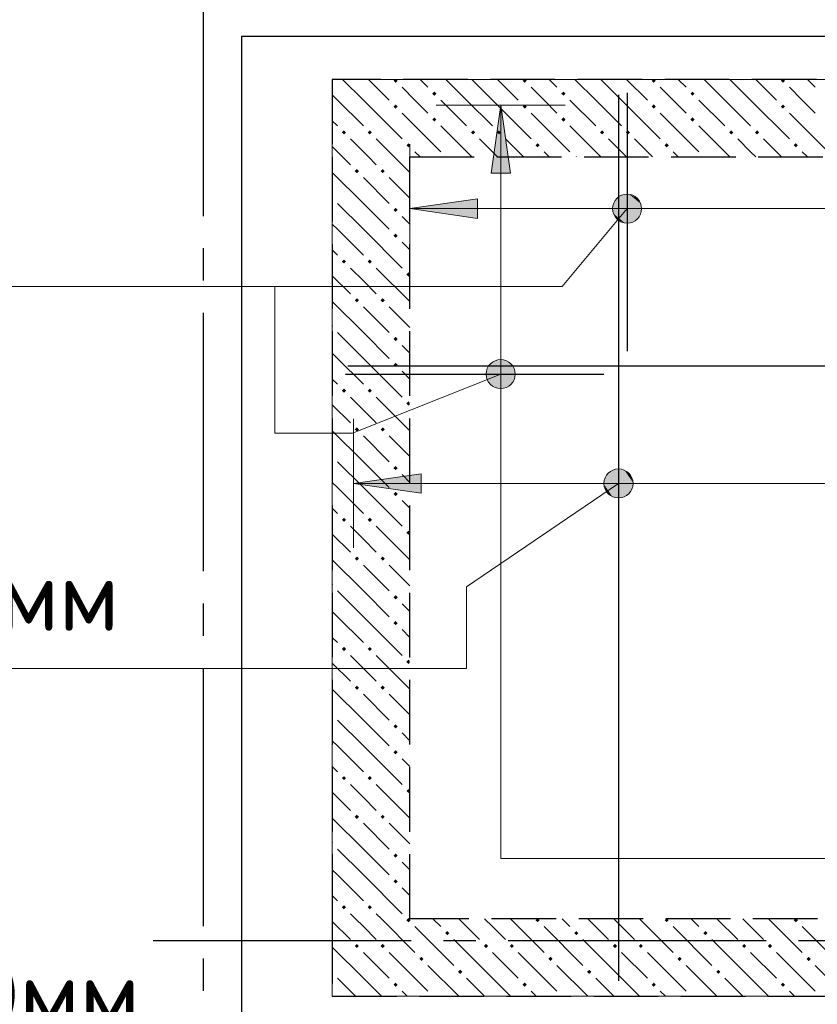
# Model space of a CAD drawing. Header units: millimetres. Extents: x 0 to 21005, y 0 to 14855.
# Tile 21 of 50: x 2595 to 3831, y 11945 to 13470. Entities that reach past the tile are written whole.
import ezdxf

# ---------------------------------------------------------------- set-up
doc = ezdxf.new("R2010")
doc.units = ezdxf.units.MM
doc.linetypes.add('______2', pattern=[135, 100, -35])
doc.linetypes.add('______5', pattern=[550, 400, -50, 50, -50])
for name, color, linetype, lineweight in [('Standard', 7, 'Continuous', 25), ('Обрамление П-обр. равн.', 7, 'Continuous', 25), ('Общий02', 7, 'Continuous', 18), ('Позиционная метка линия выноска', 7, 'Continuous', 13), ('Фоновоя арматура Х1', 7, 'Continuous', 25)]:
    doc.layers.add(name, color=color, linetype=linetype, lineweight=lineweight)
doc.layers.add('ЖБ Перекрытие верхний уровень', color=7, linetype='Continuous', lineweight=25, true_color=0xe0e0ff)
doc.layers.add('ЖБ Стена верхний уровень', color=7, linetype='Continuous', lineweight=25, true_color=0x006e00)
doc.layers.add('Оси', color=7, linetype='______5', true_color=0x656565)
doc.styles.add('ISOCPEUR', font='txt')

msp = doc.modelspace()

# ---------------------------------------------------------------- hatches: boundary and pattern name
at = {"layer": 'ЖБ Стена верхний уровень', "linetype": 'Continuous', "lineweight": 18, "transparency": 33554687}
for points in [[(3174.4, 13375.5), (3176.5, 13377.5), (3178.9, 13377.5), (3180.9, 13375.5), (3177.7, 13372.3)], [(3374.4, 13375.5), (3376.5, 13377.5), (3378.9, 13377.5), (3380.9, 13375.5), (3377.7, 13372.3)], [(3574.4, 13375.5), (3576.5, 13377.5), (3578.9, 13377.5), (3580.9, 13375.5), (3577.7, 13372.3)], [(3774.4, 13375.5), (3776.5, 13377.5), (3778.9, 13377.5), (3780.9, 13375.5), (3777.7, 13372.3)], [(3234.4, 13355.5), (3237.7, 13358.7), (3240.9, 13355.5), (3237.7, 13352.3)], [(3434.4, 13355.5), (3437.7, 13358.7), (3440.9, 13355.5), (3437.7, 13352.3)], [(3634.4, 13355.5), (3637.7, 13358.7), (3640.9, 13355.5), (3637.7, 13352.3)], [(3174.4, 13335.5), (3177.7, 13338.8), (3180.9, 13335.5), (3177.7, 13332.3)], [(3374.4, 13335.5), (3377.7, 13338.8), (3380.9, 13335.5), (3377.7, 13332.3)], [(3574.4, 13335.5), (3577.7, 13338.8), (3580.9, 13335.5), (3577.7, 13332.3)], [(3774.4, 13335.5), (3777.7, 13338.8), (3780.9, 13335.5), (3777.7, 13332.3)], [(3234.4, 13315.5), (3237.7, 13318.8), (3240.9, 13315.5), (3237.7, 13312.2)], [(3434.4, 13315.5), (3437.7, 13318.8), (3440.9, 13315.5), (3437.7, 13312.2)], [(3634.4, 13315.5), (3637.7, 13318.8), (3640.9, 13315.5), (3637.7, 13312.2)], [(3094.4, 13295.5), (3097.7, 13298.7), (3100.9, 13295.5), (3097.7, 13292.3)], [(3134.4, 13295.5), (3137.7, 13298.7), (3140.9, 13295.5), (3137.7, 13292.3)], [(3294.4, 13295.5), (3297.7, 13298.7), (3300.9, 13295.5), (3297.7, 13292.3)], [(3334.4, 13295.5), (3337.7, 13298.7), (3340.9, 13295.5), (3337.7, 13292.3)], [(3494.4, 13295.5), (3497.7, 13298.7), (3500.9, 13295.5), (3497.7, 13292.3)], [(3534.4, 13295.5), (3537.7, 13298.7), (3540.9, 13295.5), (3537.7, 13292.3)], [(3694.4, 13295.5), (3697.7, 13298.7), (3700.9, 13295.5), (3697.7, 13292.3)], [(3734.4, 13295.5), (3737.7, 13298.7), (3740.9, 13295.5), (3737.7, 13292.3)], [(3194.4, 13275.5), (3197.7, 13278.8), (3200.9, 13275.5), (3197.7, 13272.3)], [(3394.4, 13275.5), (3397.7, 13278.8), (3400.9, 13275.5), (3397.7, 13272.3)], [(3594.4, 13275.5), (3597.7, 13278.8), (3600.9, 13275.5), (3597.7, 13272.3)], [(3794.4, 13275.5), (3797.7, 13278.8), (3800.9, 13275.5), (3797.7, 13272.3)], [(3256.5, 13257.6), (3257.7, 13258.7), (3258.9, 13257.6)], [(3456.5, 13257.6), (3457.7, 13258.7), (3458.9, 13257.6)], [(3656.5, 13257.6), (3657.7, 13258.7), (3658.9, 13257.6)], [(3114.4, 13235.5), (3117.7, 13238.8), (3120.9, 13235.5), (3117.7, 13232.3)], [(3154.4, 13235.5), (3157.7, 13238.8), (3160.9, 13235.5), (3157.7, 13232.3)], [(3079.6, 13196.8), (3080.9, 13195.5), (3079.6, 13194.2)], [(3174.4, 13175.5), (3177.7, 13178.8), (3180.9, 13175.5), (3177.7, 13172.3)], [(3174.4, 13135.5), (3177.7, 13138.8), (3180.9, 13135.5), (3177.7, 13132.3)], [(3094.4, 13095.5), (3097.7, 13098.7), (3100.9, 13095.5), (3097.7, 13092.3)], [(3134.4, 13095.5), (3137.7, 13098.7), (3140.9, 13095.5), (3137.7, 13092.3)], [(3194.4, 13075.5), (3197.7, 13078.8), (3199.6, 13076.8), (3199.6, 13074.2), (3197.7, 13072.3)], [(3114.4, 13035.5), (3117.7, 13038.8), (3120.9, 13035.5), (3117.7, 13032.3)], [(3154.4, 13035.5), (3157.7, 13038.8), (3160.9, 13035.5), (3157.7, 13032.3)], [(3079.6, 12996.8), (3080.9, 12995.5), (3079.6, 12994.2)], [(3174.4, 12975.5), (3177.7, 12978.8), (3180.9, 12975.5), (3177.7, 12972.3)], [(3174.4, 12935.5), (3177.7, 12938.8), (3180.9, 12935.5), (3177.7, 12932.3)], [(3094.4, 12895.5), (3097.7, 12898.7), (3100.9, 12895.5), (3097.7, 12892.3)], [(3134.4, 12895.5), (3137.7, 12898.7), (3140.9, 12895.5), (3137.7, 12892.3)], [(3194.4, 12875.5), (3197.7, 12878.8), (3199.6, 12876.8), (3199.6, 12874.2), (3197.7, 12872.3)], [(3114.4, 12835.5), (3117.7, 12838.8), (3120.9, 12835.5), (3117.7, 12832.3)], [(3154.4, 12835.5), (3157.7, 12838.8), (3160.9, 12835.5), (3157.7, 12832.3)], [(3079.6, 12796.8), (3080.9, 12795.5), (3079.6, 12794.2)], [(3174.4, 12775.5), (3177.7, 12778.8), (3180.9, 12775.5), (3177.7, 12772.3)], [(3174.4, 12735.5), (3177.7, 12738.8), (3180.9, 12735.5), (3177.7, 12732.3)], [(3094.4, 12695.5), (3097.7, 12698.7), (3100.9, 12695.5), (3097.7, 12692.3)], [(3134.4, 12695.5), (3137.7, 12698.7), (3140.9, 12695.5), (3137.7, 12692.3)], [(3194.4, 12675.5), (3197.7, 12678.8), (3199.6, 12676.8), (3199.6, 12674.2), (3197.7, 12672.3)], [(3114.4, 12635.5), (3117.7, 12638.8), (3120.9, 12635.5), (3117.7, 12632.3)], [(3154.4, 12635.5), (3157.7, 12638.8), (3160.9, 12635.5), (3157.7, 12632.3)], [(3079.6, 12596.8), (3080.9, 12595.5), (3079.6, 12594.2)], [(3174.4, 12575.5), (3177.7, 12578.8), (3180.9, 12575.5), (3177.7, 12572.3)], [(3174.4, 12535.5), (3177.7, 12538.8), (3180.9, 12535.5), (3177.7, 12532.3)], [(3094.4, 12495.5), (3097.7, 12498.7), (3100.9, 12495.5), (3097.7, 12492.3)], [(3134.4, 12495.5), (3137.7, 12498.7), (3140.9, 12495.5), (3137.7, 12492.3)], [(3194.4, 12475.5), (3197.7, 12478.8), (3199.6, 12476.8), (3199.6, 12474.2), (3197.7, 12472.3)], [(3114.4, 12435.5), (3117.7, 12438.8), (3120.9, 12435.5), (3117.7, 12432.3)], [(3154.4, 12435.5), (3157.7, 12438.8), (3160.9, 12435.5), (3157.7, 12432.3)], [(3079.6, 12396.8), (3080.9, 12395.5), (3079.6, 12394.2)], [(3174.4, 12375.5), (3177.7, 12378.8), (3180.9, 12375.5), (3177.7, 12372.3)], [(3174.4, 12335.5), (3177.7, 12338.8), (3180.9, 12335.5), (3177.7, 12332.3)], [(3094.4, 12295.5), (3097.7, 12298.7), (3100.9, 12295.5), (3097.7, 12292.3)], [(3134.4, 12295.5), (3137.7, 12298.7), (3140.9, 12295.5), (3137.7, 12292.3)], [(3194.4, 12275.5), (3197.7, 12278.8), (3199.6, 12276.8), (3199.6, 12274.2), (3197.7, 12272.3)], [(3114.4, 12235.5), (3117.7, 12238.8), (3120.9, 12235.5), (3117.7, 12232.3)], [(3154.4, 12235.5), (3157.7, 12238.8), (3160.9, 12235.5), (3157.7, 12232.3)], [(3079.6, 12196.8), (3080.9, 12195.5), (3079.6, 12194.2)], [(3174.4, 12175.5), (3177.7, 12178.8), (3180.9, 12175.5), (3177.7, 12172.3)], [(3174.4, 12135.5), (3177.7, 12138.8), (3180.9, 12135.5), (3177.7, 12132.3)], [(3094.4, 12095.5), (3097.7, 12098.7), (3100.9, 12095.5), (3097.7, 12092.3)], [(3134.4, 12095.5), (3137.7, 12098.7), (3140.9, 12095.5), (3137.7, 12092.3)], [(3194.4, 12075.5), (3196.5, 12077.5), (3198.9, 12077.5), (3200.9, 12075.5), (3197.7, 12072.3)], [(3196.5, 12077.5), (3197.7, 12078.8), (3198.9, 12077.5)], [(3394.4, 12075.5), (3396.5, 12077.5), (3398.9, 12077.5), (3400.9, 12075.5), (3397.7, 12072.3)], [(3594.4, 12075.5), (3596.5, 12077.5), (3598.9, 12077.5), (3600.9, 12075.5), (3597.7, 12072.3)], [(3794.4, 12075.5), (3796.5, 12077.5), (3798.9, 12077.5), (3800.9, 12075.5), (3797.7, 12072.3)], [(3254.4, 12055.5), (3257.7, 12058.7), (3260.9, 12055.5), (3257.7, 12052.3)], [(3454.4, 12055.5), (3457.7, 12058.7), (3460.9, 12055.5), (3457.7, 12052.3)], [(3654.4, 12055.5), (3657.7, 12058.7), (3660.9, 12055.5), (3657.7, 12052.3)], [(3114.4, 12035.5), (3117.7, 12038.8), (3120.9, 12035.5), (3117.7, 12032.3)], [(3154.4, 12035.5), (3157.7, 12038.8), (3160.9, 12035.5), (3157.7, 12032.3)], [(3314.4, 12035.5), (3317.7, 12038.8), (3320.9, 12035.5), (3317.7, 12032.3)], [(3354.4, 12035.5), (3357.7, 12038.8), (3360.9, 12035.5), (3357.7, 12032.3)], [(3514.4, 12035.5), (3517.7, 12038.8), (3520.9, 12035.5), (3517.7, 12032.3)], [(3554.4, 12035.5), (3557.7, 12038.8), (3560.9, 12035.5), (3557.7, 12032.3)], [(3714.4, 12035.5), (3717.7, 12038.8), (3720.9, 12035.5), (3717.7, 12032.3)], [(3754.4, 12035.5), (3757.7, 12038.8), (3760.9, 12035.5), (3757.7, 12032.3)], [(3214.4, 12015.5), (3217.7, 12018.8), (3220.9, 12015.5), (3217.7, 12012.2)], [(3414.4, 12015.5), (3417.7, 12018.8), (3420.9, 12015.5), (3417.7, 12012.2)], [(3614.4, 12015.5), (3617.7, 12018.8), (3620.9, 12015.5), (3617.7, 12012.2)], [(3814.4, 12015.5), (3817.7, 12018.8), (3820.9, 12015.5), (3817.7, 12012.2)], [(3079.6, 11996.8), (3080.9, 11995.5), (3079.6, 11994.2)], [(3274.4, 11995.5), (3277.7, 11998.7), (3280.9, 11995.5), (3277.7, 11992.3)], [(3474.4, 11995.5), (3477.7, 11998.7), (3480.9, 11995.5), (3477.7, 11992.3)], [(3674.4, 11995.5), (3677.7, 11998.7), (3680.9, 11995.5), (3677.7, 11992.3)], [(3174.4, 11975.5), (3177.7, 11978.8), (3180.9, 11975.5), (3177.7, 11972.3)], [(3374.4, 11975.5), (3377.7, 11978.8), (3380.9, 11975.5), (3377.7, 11972.3)], [(3574.4, 11975.5), (3577.7, 11978.8), (3580.9, 11975.5), (3577.7, 11972.3)], [(3774.4, 11975.5), (3777.7, 11978.8), (3780.9, 11975.5), (3777.7, 11972.3)], [(3236.5, 11957.6), (3237.7, 11958.7), (3238.9, 11957.6)], [(3436.5, 11957.6), (3437.7, 11958.7), (3438.9, 11957.6)], [(3636.5, 11957.6), (3637.7, 11958.7), (3638.9, 11957.6)]]:
    msp.add_hatch(color=7, dxfattribs=at).paths.add_polyline_path(points, flags=16)
at = {"layer": 'Общий02', "linetype": 'Continuous', "lineweight": 13, "transparency": 33554687}
for points in [[(3325.5, 13232.5), (3340.5, 13337.5), (3355.5, 13232.5)], [(3217.3, 12736.9), (3112.3, 12751.9), (3217.3, 12766.9)]]:
    msp.add_hatch(color=7, dxfattribs=at).paths.add_polyline_path(points, flags=16)
msp.add_hatch(color=7, dxfattribs=at).paths.add_polyline_path([(3304.6, 13192.4), (3199.6, 13177.4), (3304.6, 13162.4)])
at = {"layer": 'Позиционная метка линия выноска', "linetype": 'Continuous', "lineweight": 13, "transparency": 33554687}
for points in [[(3514.2, 13181.1), (3553.6, 13163), (3519, 13191.8)], [(3519, 13191.8), (3558.4, 13173.7), (3528.6, 13198.4)], [(3519, 13191.8), (3553.6, 13163), (3558.4, 13173.7)], [(3528.6, 13198.4), (3557.3, 13185.1), (3540, 13199.5)], [(3528.6, 13198.4), (3558.4, 13173.7), (3557.3, 13185.1)], [(3540, 13199.5), (3557.3, 13185.1), (3550.7, 13194.7)], [(3515.3, 13169.7), (3544, 13156.4), (3514.2, 13181.1)], [(3514.2, 13181.1), (3544, 13156.4), (3553.6, 13163)], [(3532.6, 13155.3), (3515.3, 13169.7), (3521.9, 13160.1)], [(3515.3, 13169.7), (3532.6, 13155.3), (3544, 13156.4)], [(3318.3, 12924.5), (3337.2, 12899.1), (3322.9, 12935.1)], [(3322.9, 12935.1), (3348.8, 12900.3), (3332.2, 12942.1)], [(3322.9, 12935.1), (3337.2, 12899.1), (3348.8, 12900.3)], [(3332.2, 12942.1), (3358.1, 12907.4), (3343.8, 12943.4)], [(3332.2, 12942.1), (3348.8, 12900.3), (3358.1, 12907.4)], [(3343.8, 12943.4), (3358.1, 12907.4), (3362.6, 12917.9)], [(3343.8, 12943.4), (3362.6, 12917.9), (3354.3, 12938.8)], [(3354.3, 12938.8), (3362.6, 12917.9), (3361.4, 12929.5)], [(3326.6, 12903.6), (3318.3, 12924.5), (3319.6, 12912.9)], [(3318.3, 12924.5), (3326.6, 12903.6), (3337.2, 12899.1)], [(3502.8, 12761.5), (3535.6, 12733.2), (3510.3, 12770.5)], [(3510.3, 12770.5), (3543.1, 12742.2), (3521.4, 12774.2)], [(3510.3, 12770.5), (3535.6, 12733.2), (3543.1, 12742.2)], [(3521.4, 12774.2), (3543.1, 12742.2), (3545.3, 12753.4)], [(3521.4, 12774.2), (3545.3, 12753.4), (3532.6, 12772)], [(3532.6, 12772), (3545.3, 12753.4), (3541.6, 12764.5)], [(3500.6, 12750.3), (3524.5, 12729.5), (3502.8, 12761.5)], [(3513.3, 12731.7), (3500.6, 12750.3), (3504.4, 12739.2)], [(3500.6, 12750.3), (3513.3, 12731.7), (3524.5, 12729.5)], [(3502.8, 12761.5), (3524.5, 12729.5), (3535.6, 12733.2)]]:
    msp.add_hatch(color=7, dxfattribs=at).paths.add_polyline_path(points)

# ---------------------------------------------------------------- linework, layer by layer
at = {"layer": 'Standard', "color": 254, "linetype": 'Continuous', "lineweight": 25, "true_color": 0xc4c4ff, "transparency": 33554687}
msp.add_lwpolyline([(2939.1, 11804.1), (5246.3, 11804.1), (5246.3, 13444.2), (2939.1, 13444.2), (2939.1, 11804.1)], dxfattribs=at)
at = {"layer": 'ЖБ Перекрытие верхний уровень', "color": 7, "linetype": 'Continuous', "lineweight": 18, "transparency": 33554687}
for p, q in [((3079.6, 13377.5), (3079.6, 11957.6)), ((5179.6, 13377.5), (3079.6, 13377.5)), ((3079.6, 11957.6), (5179.6, 11957.6))]:
    msp.add_line(p, q, dxfattribs=at)
at = {"layer": 'ЖБ Стена верхний уровень', "color": 251, "linetype": '______2', "lineweight": -3, "true_color": 0x656565, "transparency": 33554687}
for p, q in [((3079.6, 13377.5), (3079.6, 13257.6)), ((5179.6, 13377.5), (3079.6, 13377.5)), ((3079.6, 13257.6), (3079.6, 12077.5)), ((3199.6, 12077.5), (3199.6, 13257.6)), ((3199.6, 13257.6), (5046.3, 13257.6)), ((3079.6, 12077.5), (3079.6, 11957.6)), ((5046.3, 12077.5), (3199.6, 12077.5)), ((3079.6, 11957.6), (5046.3, 11957.6))]:
    msp.add_line(p, q, dxfattribs=at)
at = {"layer": 'ЖБ Стена верхний уровень', "color": 9, "linetype": 'Continuous', "lineweight": 18, "true_color": 0xc7c7c7, "transparency": 33554687}
for p, q in [((3095.6, 13377.5), (3127.7, 13345.5)), ((3135.6, 13377.5), (3167.7, 13345.5)), ((3215.6, 13377.5), (3227.7, 13365.5)), ((3287.7, 13345.5), (3255.6, 13377.5)), ((3295.6, 13377.5), (3327.7, 13345.5)), ((3335.6, 13377.5), (3367.7, 13345.5)), ((3415.6, 13377.5), (3427.7, 13365.5)), ((3487.7, 13345.5), (3455.6, 13377.5)), ((3495.6, 13377.5), (3527.7, 13345.5)), ((3535.6, 13377.5), (3567.7, 13345.5)), ((3615.6, 13377.5), (3627.7, 13365.5)), ((3687.7, 13345.5), (3655.6, 13377.5)), ((3695.6, 13377.5), (3727.7, 13345.5)), ((3735.6, 13377.5), (3767.7, 13345.5)), ((3815.6, 13377.5), (3827.7, 13365.5)), ((3207.7, 13345.5), (3187.7, 13365.5)), ((3407.7, 13345.5), (3387.7, 13365.5)), ((3607.7, 13345.5), (3587.7, 13365.5)), ((3807.7, 13345.5), (3787.7, 13365.5)), ((3087.7, 13345.5), (3079.6, 13353.5)), ((3087.7, 13345.5), (3127.7, 13305.5)), ((3127.7, 13345.5), (3187.7, 13285.5)), ((3227.7, 13325.5), (3207.7, 13345.5)), ((3247.7, 13345.5), (3287.7, 13305.5)), ((3287.7, 13345.5), (3327.7, 13305.5)), ((3327.7, 13345.5), (3387.7, 13285.5)), ((3427.7, 13325.5), (3407.7, 13345.5)), ((3447.7, 13345.5), (3487.7, 13305.5)), ((3487.7, 13345.5), (3527.7, 13305.5)), ((3527.7, 13345.5), (3587.7, 13285.5)), ((3627.7, 13325.5), (3607.7, 13345.5)), ((3647.7, 13345.5), (3687.7, 13305.5)), ((3687.7, 13345.5), (3727.7, 13305.5)), ((3727.7, 13345.5), (3787.7, 13285.5)), ((3827.7, 13325.5), (3807.7, 13345.5)), ((3079.6, 13313.5), (3087.7, 13305.5)), ((3187.7, 13325.5), (3247.7, 13265.5)), ((3387.7, 13325.5), (3447.7, 13265.5)), ((3587.7, 13325.5), (3647.7, 13265.5)), ((3787.7, 13325.5), (3847.7, 13265.5)), ((3247.7, 13305.5), (3295.6, 13257.6)), ((3447.7, 13305.5), (3495.6, 13257.6)), ((3647.7, 13305.5), (3695.6, 13257.6)), ((3127.7, 13265.5), (3107.7, 13285.5)), ((3147.7, 13285.5), (3175.6, 13257.6)), ((3327.7, 13265.5), (3307.7, 13285.5)), ((3347.7, 13285.5), (3375.6, 13257.6)), ((3527.7, 13265.5), (3507.7, 13285.5)), ((3547.7, 13285.5), (3575.6, 13257.6)), ((3727.7, 13265.5), (3707.7, 13285.5)), ((3747.7, 13285.5), (3775.6, 13257.6)), ((3079.6, 13273.5), (3095.6, 13257.6)), ((3095.6, 13257.6), (3107.7, 13245.5)), ((3135.6, 13257.6), (3127.7, 13265.5)), ((3147.7, 13245.5), (3135.6, 13257.6)), ((3175.6, 13257.6), (3199.6, 13233.5)), ((3207.7, 13265.5), (3215.6, 13257.6)), ((3335.6, 13257.6), (3327.7, 13265.5)), ((3407.7, 13265.5), (3415.6, 13257.6)), ((3535.6, 13257.6), (3527.7, 13265.5)), ((3607.7, 13265.5), (3615.6, 13257.6)), ((3735.6, 13257.6), (3727.7, 13265.5)), ((3807.7, 13265.5), (3815.6, 13257.6)), ((3127.7, 13185.5), (3079.6, 13233.5)), ((3127.7, 13225.5), (3167.7, 13185.5)), ((3167.7, 13225.5), (3199.6, 13193.5)), ((3087.7, 13185.5), (3127.7, 13145.5)), ((3127.7, 13185.5), (3167.7, 13145.5)), ((3199.6, 13153.5), (3187.7, 13165.5)), ((3087.7, 13145.5), (3079.6, 13153.5)), ((3087.7, 13145.5), (3127.7, 13105.5)), ((3127.7, 13145.5), (3187.7, 13085.5)), ((3079.6, 13113.5), (3087.7, 13105.5)), ((3187.7, 13125.5), (3199.6, 13113.5)), ((3127.7, 13065.5), (3107.7, 13085.5)), ((3147.7, 13085.5), (3199.6, 13033.5)), ((3079.6, 13073.5), (3107.7, 13045.5)), ((3147.7, 13045.5), (3127.7, 13065.5)), ((3127.7, 12985.5), (3079.6, 13033.5)), ((3127.7, 13025.5), (3167.7, 12985.5)), ((3167.7, 13025.5), (3199.6, 12993.5)), ((3087.7, 12985.5), (3127.7, 12945.5)), ((3127.7, 12985.5), (3167.7, 12945.5)), ((3199.6, 12953.5), (3187.7, 12965.5)), ((3087.7, 12945.5), (3079.6, 12953.5)), ((3087.7, 12945.5), (3127.7, 12905.5)), ((3127.7, 12945.5), (3187.7, 12885.5)), ((3187.7, 12925.5), (3199.6, 12913.5)), ((3079.6, 12913.5), (3087.7, 12905.5)), ((3127.7, 12865.5), (3107.7, 12885.5)), ((3147.7, 12885.5), (3199.6, 12833.5)), ((3079.6, 12873.5), (3107.7, 12845.5)), ((3147.7, 12845.5), (3127.7, 12865.5)), ((3127.7, 12785.5), (3079.6, 12833.5)), ((3127.7, 12825.5), (3167.7, 12785.5)), ((3167.7, 12825.5), (3199.6, 12793.5)), ((3087.7, 12785.5), (3127.7, 12745.5)), ((3127.7, 12785.5), (3167.7, 12745.5)), ((3199.6, 12753.5), (3187.7, 12765.5)), ((3087.7, 12745.5), (3079.6, 12753.5)), ((3087.7, 12745.5), (3127.7, 12705.5)), ((3127.7, 12745.5), (3187.7, 12685.5)), ((3187.7, 12725.5), (3199.6, 12713.5)), ((3079.6, 12713.5), (3087.7, 12705.5)), ((3079.6, 12673.5), (3107.7, 12645.5)), ((3127.7, 12665.5), (3107.7, 12685.5)), ((3147.7, 12685.5), (3199.6, 12633.5)), ((3147.7, 12645.5), (3127.7, 12665.5)), ((3127.7, 12585.5), (3079.6, 12633.5)), ((3127.7, 12625.5), (3167.7, 12585.5)), ((3167.7, 12625.5), (3199.6, 12593.5)), ((3087.7, 12585.5), (3127.7, 12545.5)), ((3127.7, 12585.5), (3167.7, 12545.5)), ((3199.6, 12553.5), (3187.7, 12565.5)), ((3087.7, 12545.5), (3079.6, 12553.5)), ((3087.7, 12545.5), (3127.7, 12505.5)), ((3127.7, 12545.5), (3187.7, 12485.5)), ((3187.7, 12525.5), (3199.6, 12513.5)), ((3079.6, 12513.5), (3087.7, 12505.5)), ((3079.6, 12473.5), (3107.7, 12445.5)), ((3127.7, 12465.5), (3107.7, 12485.5)), ((3147.7, 12485.5), (3199.6, 12433.5)), ((3147.7, 12445.5), (3127.7, 12465.5)), ((3127.7, 12385.5), (3079.6, 12433.5)), ((3127.7, 12425.5), (3167.7, 12385.5)), ((3167.7, 12425.5), (3199.6, 12393.5)), ((3087.7, 12385.5), (3127.7, 12345.5)), ((3127.7, 12385.5), (3167.7, 12345.5)), ((3087.7, 12345.5), (3079.6, 12353.5)), ((3199.6, 12353.5), (3187.7, 12365.5)), ((3087.7, 12345.5), (3127.7, 12305.5)), ((3127.7, 12345.5), (3187.7, 12285.5)), ((3187.7, 12325.5), (3199.6, 12313.5)), ((3079.6, 12313.5), (3087.7, 12305.5)), ((3127.7, 12265.5), (3107.7, 12285.5)), ((3147.7, 12285.5), (3199.6, 12233.5)), ((3079.6, 12273.5), (3107.7, 12245.5)), ((3147.7, 12245.5), (3127.7, 12265.5)), ((3127.7, 12185.5), (3079.6, 12233.5)), ((3127.7, 12225.5), (3167.7, 12185.5)), ((3167.7, 12225.5), (3199.6, 12193.5)), ((3087.7, 12185.5), (3127.7, 12145.5)), ((3127.7, 12185.5), (3167.7, 12145.5)), ((3087.7, 12145.5), (3079.6, 12153.5)), ((3199.6, 12153.5), (3187.7, 12165.5)), ((3087.7, 12145.5), (3127.7, 12105.5)), ((3127.7, 12145.5), (3187.7, 12085.5)), ((3187.7, 12125.5), (3199.6, 12113.5)), ((3079.6, 12113.5), (3087.7, 12105.5)), ((3115.6, 12077.5), (3107.7, 12085.5)), ((3127.7, 12065.5), (3115.6, 12077.5)), ((3147.7, 12085.5), (3155.6, 12077.5)), ((3155.6, 12077.5), (3207.7, 12025.5)), ((3235.6, 12077.5), (3247.7, 12065.5)), ((3275.6, 12077.5), (3307.7, 12045.5)), ((3327.7, 12065.5), (3315.6, 12077.5)), ((3355.6, 12077.5), (3407.7, 12025.5)), ((3435.6, 12077.5), (3447.7, 12065.5)), ((3475.6, 12077.5), (3507.7, 12045.5)), ((3527.7, 12065.5), (3515.6, 12077.5)), ((3555.6, 12077.5), (3607.7, 12025.5)), ((3635.6, 12077.5), (3647.7, 12065.5)), ((3675.6, 12077.5), (3707.7, 12045.5)), ((3727.7, 12065.5), (3715.6, 12077.5)), ((3755.6, 12077.5), (3807.7, 12025.5)), ((3079.6, 12073.5), (3107.7, 12045.5)), ((3147.7, 12045.5), (3127.7, 12065.5)), ((3207.7, 12065.5), (3267.7, 12005.5)), ((3347.7, 12045.5), (3327.7, 12065.5)), ((3407.7, 12065.5), (3467.7, 12005.5)), ((3547.7, 12045.5), (3527.7, 12065.5)), ((3607.7, 12065.5), (3667.7, 12005.5)), ((3747.7, 12045.5), (3727.7, 12065.5)), ((3807.7, 12065.5), (3867.7, 12005.5)), ((3127.7, 11985.5), (3079.6, 12033.5)), ((3327.7, 11985.5), (3267.7, 12045.5)), ((3527.7, 11985.5), (3467.7, 12045.5)), ((3727.7, 11985.5), (3667.7, 12045.5)), ((3127.7, 12025.5), (3167.7, 11985.5)), ((3167.7, 12025.5), (3227.7, 11965.5)), ((3327.7, 12025.5), (3367.7, 11985.5)), ((3367.7, 12025.5), (3427.7, 11965.5)), ((3527.7, 12025.5), (3567.7, 11985.5)), ((3567.7, 12025.5), (3627.7, 11965.5)), ((3727.7, 12025.5), (3767.7, 11985.5)), ((3767.7, 12025.5), (3827.7, 11965.5)), ((3275.6, 11957.6), (3227.7, 12005.5)), ((3475.6, 11957.6), (3427.7, 12005.5)), ((3675.6, 11957.6), (3627.7, 12005.5)), ((3875.6, 11957.6), (3827.7, 12005.5)), ((3087.7, 11985.5), (3115.6, 11957.6)), ((3127.7, 11985.5), (3155.6, 11957.6)), ((3287.7, 11985.5), (3315.6, 11957.6)), ((3327.7, 11985.5), (3355.6, 11957.6)), ((3487.7, 11985.5), (3515.6, 11957.6)), ((3527.7, 11985.5), (3555.6, 11957.6)), ((3687.7, 11985.5), (3715.6, 11957.6)), ((3727.7, 11985.5), (3755.6, 11957.6)), ((3195.6, 11957.6), (3187.7, 11965.5)), ((3395.6, 11957.6), (3387.7, 11965.5)), ((3595.6, 11957.6), (3587.7, 11965.5)), ((3795.6, 11957.6), (3787.7, 11965.5))]:
    msp.add_line(p, q, dxfattribs=at)
at = {"layer": 'Обрамление П-обр. равн.', "color": 7, "linetype": 'Continuous', "lineweight": 25, "transparency": 33554687}
for p, q in [((3536.3, 13356.9), (3536.3, 12956.9)), ((3100.3, 12921.2), (3500.3, 12921.2))]:
    msp.add_line(p, q, dxfattribs=at)
at = {"layer": 'Общий02', "color": 251, "linetype": 'Continuous', "lineweight": 13, "true_color": 0x494949, "transparency": 33554687}
for p, q in [((3440.5, 13337.5), (3240.5, 13337.5)), ((3325.5, 13232.5), (3340.5, 13337.5)), ((3340.5, 13337.5), (3340.5, 13337.5)), ((3340.5, 13337.5), (3340.5, 13337.5)), ((3340.5, 13337.5), (3340.5, 13337.5)), ((3340.5, 13337.5), (3355.5, 13232.5)), ((3199.6, 13077.4), (3199.6, 13277.4)), ((3355.5, 13232.5), (3325.5, 13232.5)), ((3340.5, 13232.5), (3340.5, 13225)), ((3304.6, 13192.4), (3199.6, 13177.4)), ((3304.6, 13162.4), (3304.6, 13192.4)), ((3199.6, 13177.4), (3199.6, 13177.4)), ((3199.6, 13177.4), (3199.6, 13177.4)), ((3199.6, 13177.4), (3199.6, 13177.4)), ((3199.6, 13177.4), (3304.6, 13162.4)), ((3304.6, 13177.4), (3312.1, 13177.4)), ((3112.3, 12651.9), (3112.3, 12851.9)), ((3112.3, 12751.9), (3217.3, 12766.9)), ((3217.3, 12766.9), (3217.3, 12736.9)), ((3112.3, 12751.9), (5139.6, 12751.9)), ((3112.3, 12751.9), (3112.3, 12751.9)), ((3112.3, 12751.9), (3112.3, 12751.9)), ((3112.3, 12751.9), (3112.3, 12751.9)), ((3217.3, 12736.9), (3112.3, 12751.9)), ((3217.3, 12751.9), (3224.8, 12751.9))]:
    msp.add_line(p, q, dxfattribs=at)
msp.add_lwpolyline([(3340.5, 13337.5), (3340.5, 12171), (4966.2, 12171), (4966.2, 13177.4), (3199.6, 13177.4)], dxfattribs=at)
at = {"layer": 'Оси', "color": 8, "linetype": '______5', "lineweight": -3, "transparency": 33554687}
for p, q in [((2879.6, 13566), (2879.6, 11392)), ((2801.9, 12044.2), (6139.9, 12044.2))]:
    msp.add_line(p, q, dxfattribs=at)
at = {"layer": 'Позиционная метка линия выноска', "color": 7, "linetype": 'Continuous', "lineweight": 13, "transparency": 33554687}
for p, q in [((3519, 13191.8), (3519, 13191.8)), ((3550.7, 13194.7), (3550.7, 13194.7)), ((3521.9, 13160.1), (3521.9, 13160.1)), ((3553.6, 13163), (3553.6, 13163)), ((3332.2, 12942.1), (3332.2, 12942.1)), ((3361.4, 12929.5), (3361.4, 12929.5)), ((3319.6, 12912.9), (3319.6, 12912.9)), ((3348.8, 12900.3), (3348.8, 12900.3)), ((3510.3, 12770.5), (3510.3, 12770.5)), ((3541.6, 12764.5), (3541.6, 12764.5)), ((3504.4, 12739.2), (3504.4, 12739.2)), ((3535.6, 12733.2), (3535.6, 12733.2))]:
    msp.add_line(p, q, dxfattribs=at)
for points in [[(1837.3, 13056.6), (3435.8, 13056.6), (3536.3, 13177.4)], [(2990.7, 13056.6), (2990.7, 12829.9), (3110.7, 12829.9), (3340.5, 12921.2)], [(1834.3, 12465.2), (3287.7, 12465.2), (3287.7, 12591.8), (3523, 12751.9)]]:
    msp.add_lwpolyline(points, dxfattribs=at)
for centre in [(3536.3, 13177.4), (3340.5, 12921.2), (3523, 12751.9)]:
    msp.add_circle(centre, 22.5, dxfattribs=at)
at = {"layer": 'Фоновоя арматура Х1', "color": 7, "linetype": 'Continuous', "lineweight": 25, "transparency": 33554687}
for p, q in [((3523, 13353.5), (3523, 11981.5)), ((3103.6, 12934.2), (5155.6, 12934.2))]:
    msp.add_line(p, q, dxfattribs=at)

# ---------------------------------------------------------------- texts
at = {"layer": 'Обрамление П-обр. равн.', "color": 7, "linetype": 'Continuous', "lineweight": 13, "transparency": 33554687, "insert": (1958.9, 13110.5), "char_height": 110, "width": 731.863, "attachment_point": 7, "style": 'ISOCPEUR'}
msp.add_mtext('\\W0.91;L=1310mm ', dxfattribs=at)
at = {"layer": 'Фоновоя арматура Х1', "color": 7, "linetype": 'Continuous', "lineweight": 13, "transparency": 33554687, "char_height": 110, "width": 1053.168, "attachment_point": 7, "style": 'ISOCPEUR'}
for s, insert in [('\\W0.96;ø12 L=2070мм ', (1847.7, 12523.8)), ('\\W0.96;ø12 L=3090мм ', (1873.9, 11905.2))]:
    msp.add_mtext(s, dxfattribs=dict(at, insert=insert))

doc.saveas('drawing.dxf')
